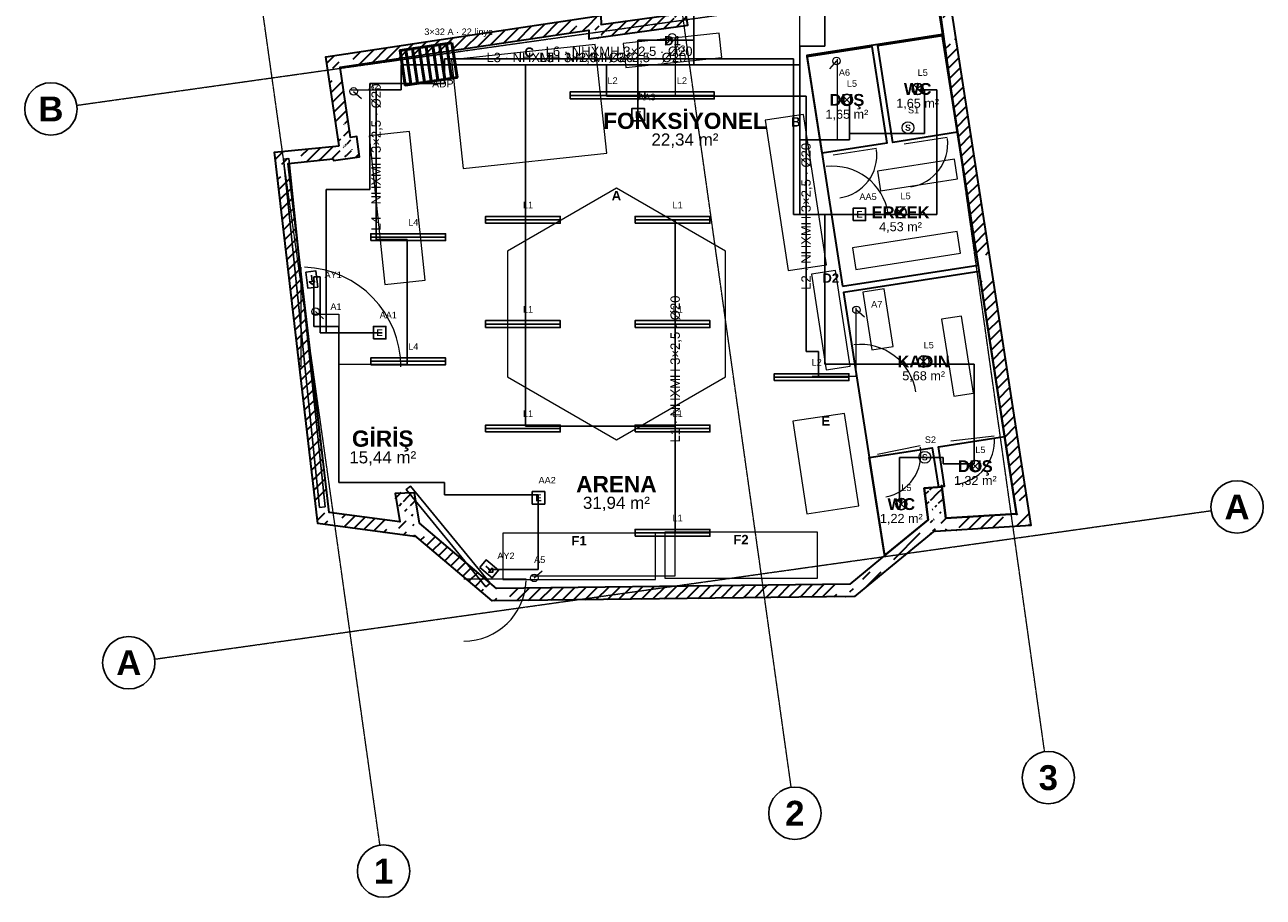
# Model space of a CAD drawing. Header units: millimetres. Extents: x -4681 to 15681, y -5011 to 17012.
# Tile 1 of 2: x -4196 to 15681, y -5011 to 8992. Entities that reach past the tile are written whole.
import ezdxf
from ezdxf.enums import TextEntityAlignment as Align

# ---------------------------------------------------------------- set-up
doc = ezdxf.new("R2010")
doc.units = ezdxf.units.MM
doc.linetypes.add('DASHDOT', pattern=[3.556, 2.54, -0.508, 0, -0.508])
doc.linetypes.add('DASHED', pattern=[1.524, 1.27, -0.254])
for name, color, linetype, lineweight in [('A-CEPHE', 5, 'Continuous', 25), ('A-DUVAR-MEVCUT', 8, 'Continuous', 35), ('A-DUVAR-YENI', 1, 'Continuous', 35), ('A-EKIPMAN', 9, 'Continuous', 18), ('A-KAPI', 8, 'Continuous', 18), ('A-MOBILYA', 9, 'Continuous', 18), ('A-YAZI', 7, 'Continuous', 13), ('E-AYD-ACIL', 3, 'Continuous', 25), ('E-AYD-ANAHTAR', 2, 'Continuous', 18), ('E-AYD-ARMATUR', 2, 'Continuous', 25), ('E-AYD-DOWNLIGHT', 2, 'Continuous', 25), ('E-AYD-LINYE', 2, 'Continuous', 25), ('E-AYD-SORTI', 2, 'DASHED', 18), ('E-PANO', 7, 'Continuous', 50), ('E-YAZI', 7, 'Continuous', 13), ('G-AKS-BALON', 8, 'Continuous', 25), ('G-AKS-HAT', 8, 'DASHDOT', 18)]:
    doc.layers.add(name, color=color, linetype=linetype, lineweight=lineweight)
doc.styles.add('GYM', font='arial.ttf')
doc.styles.add('GYM-B', font='arialbd.ttf')

# ---------------------------------------------------------------- blocks, each defined once
blk = doc.blocks.new('E_ARMATUR_LINEER')
blk.add_line((-600, 0), (600, 0))
blk.add_lwpolyline([(-600, -55), (600, -55), (600, 55), (-600, 55)], close=True)
at = {"style": 'GYM'}
blk.add_attdef('LINYE', (0, 185), '', height=105, dxfattribs=at)
blk = doc.blocks.new('E_DOWNLIGHT')
for p, q in [((-64, -64), (64, 64)), ((-64, 64), (64, -64))]:
    blk.add_line(p, q)
blk.add_circle((0, 0), 90)
at = {"style": 'GYM'}
blk.add_attdef('LINYE', (0, 210), '', height=105, dxfattribs=at)
blk = doc.blocks.new('E_ACIL')
blk.add_lwpolyline([(-100, -100), (100, -100), (100, 100), (-100, 100)], close=True)
at = {"style": 'GYM-B'}
blk.add_text('E', height=110, dxfattribs=at).set_placement((0, 0), align=Align.MIDDLE_CENTER)
at = {"style": 'GYM'}
blk.add_attdef('KOD', (0, 230), '', height=105, dxfattribs=at)
blk = doc.blocks.new('E_YONLENDIRME')
for points in [[(-130, -80), (130, -80), (130, 80), (-130, 80)], [(30, 45), (80, 0), (30, -45)]]:
    blk.add_lwpolyline(points, close=True)
blk.add_lwpolyline([(-70, 0), (30, 0)])
at = {"style": 'GYM'}
blk.add_attdef('KOD', (0, 205), '', height=105, dxfattribs=at)
blk = doc.blocks.new('E_ANAHTAR')
blk.add_line((0, 0), (130, 110))
blk.add_circle((0, 0), 60)
at = {"style": 'GYM'}
blk.add_attdef('KOD', (0, 240), '', height=105, dxfattribs=at)
blk = doc.blocks.new('E_SENSOR')
blk.add_circle((0, 0), 95)
at = {"style": 'GYM-B'}
blk.add_text('S', height=100, dxfattribs=at).set_placement((0, 0), align=Align.MIDDLE_CENTER)
at = {"style": 'GYM'}
blk.add_attdef('KOD', (0, 230), '', height=105, dxfattribs=at)
blk = doc.blocks.new('E_PANO')
for p, q in [((-330, -280), (-330, 280)), ((-220, -280), (-220, 280)), ((-110, -280), (-110, 280)), ((0, -280), (0, 280)), ((110, -280), (110, 280)), ((220, -280), (220, 280)), ((330, -280), (330, 280))]:
    blk.add_line(p, q)
blk.add_lwpolyline([(-420, -280), (420, -280), (420, 280), (-420, 280)], close=True)
at = {"style": 'GYM'}
for tag, p, height in [('KOD', (0, 380), 120), ('TANIM', (0, -470), 105)]:
    blk.add_attdef(tag, p, '', height=height, dxfattribs=at)

msp = doc.modelspace()

# ---------------------------------------------------------------- hatches: boundary and pattern name
at = {"layer": 'A-DUVAR-MEVCUT'}
h = msp.add_hatch(dxfattribs=at)
h.set_pattern_fill('ANSI31', scale=40)
h.paths.add_polyline_path([(756, 6840), (760, 6814), (957, 6846), (953, 6872)])
h.paths.add_polyline_path([(970, 6843), (760, 6814), (756, 6840), (550, 6819), (550, 7020), (588, 7024), (970, 7024)])
h.paths.add_polyline_path([(760, 6814), (1178, 6873), (1150, 7071), (732, 7012)])
h.paths.add_polyline_path([(1149, 7083), (1178, 6873), (968, 6843), (968, 7083)])
h.paths.add_polyline_path([(1178, 6873), (1133, 7198), (935, 7171), (979, 6845)])
h.paths.add_polyline_path([(999, 7408), (1032, 7185), (1133, 7198), (1162, 6988), (923, 6988), (923, 7408)])
h.paths.add_polyline_path([(1133, 7198), (1032, 7185), (1058, 6986), (1159, 6999)])
h.paths.add_polyline_path([(1001, 7395), (1032, 7185), (1133, 7198), (1164, 6975), (822, 6975), (822, 7047), (850, 7050), (822, 7237), (822, 7395)])
h.paths.add_polyline_path([(1032, 7185), (864, 8310), (666, 8281), (834, 7155)])
h.paths.add_polyline_path([(1074, 8342), (864, 8310), (895, 8100), (693, 8100), (654, 8362), (654, 8481), (916, 8520), (1074, 8520)])
h.paths.add_polyline_path([(864, 8310), (4855, 8908), (4826, 9106), (834, 8508)])
h.paths.add_polyline_path([(4645, 9079), (4907, 9118), (5051, 9118), (5053, 8996), (5065, 8998), (5065, 8796), (4858, 8767), (4855, 8908), (4645, 8877)])
h.paths.add_polyline_path([(4855, 8908), (4858, 8767), (5058, 8772), (5055, 8912)])
h.paths.add_polyline_path([(5068, 8977), (5068, 8796), (4858, 8767), (4855, 8908), (4648, 8877), (4648, 8977)])
h.paths.add_polyline_path([(4858, 8767), (6449, 8988), (6422, 9186), (4831, 8965)])
h.paths.add_polyline_path([(6412, 9198), (6449, 8988), (6239, 8959), (6239, 9198)])
h.paths.add_polyline_path([(6449, 8988), (5826, 12526), (5629, 12492), (6252, 8954)])
h.paths.add_polyline_path([(6036, 12554), (5826, 12526), (5863, 12316), (5660, 12316), (5616, 12566), (5616, 12700), (5888, 12736), (6036, 12736)])
h.paths.add_polyline_path([(5826, 12526), (9876, 13066), (9849, 13265), (5800, 12725)])
h.paths.add_polyline_path([(9908, 12856), (9876, 13066), (9666, 13038), (9666, 13240), (9938, 13276), (10046, 13276), (10086, 13017), (10086, 12856)])
h.paths.add_polyline_path([(9876, 13066), (10521, 8898), (10719, 8928), (10073, 13097)])
h.paths.add_polyline_path([(10554, 8688), (10521, 8898), (10489, 9108), (10691, 9108), (10719, 8928), (10731, 8848), (10731, 8688)])
h.paths.add_polyline_path([(10521, 8898), (11111, 5092), (11308, 5122), (10719, 8928)])
h.paths.add_polyline_path([(11143, 4882), (11111, 5092), (11078, 5302), (11281, 5302), (11308, 5122), (11321, 5042), (11321, 4882)])
h.paths.add_polyline_path([(11111, 5092), (11722, 1144), (11920, 1174), (11308, 5122)])
h.paths.add_polyline_path([(11512, 1131), (11722, 1144), (11690, 1354), (11892, 1354), (11932, 1095), (11932, 957), (11570, 934), (11512, 934)])
h.paths.add_polyline_path([(11722, 1144), (10589, 1072), (10601, 873), (11735, 944)])
h.paths.add_polyline_path([(10379, 1282), (10562, 1282), (10589, 1072), (10799, 1086), (10799, 885), (10436, 862), (10414, 862), (10412, 877), (10394, 862), (10379, 862)])
h.paths.add_polyline_path([(10589, 1072), (10524, 1577), (10326, 1552), (10390, 1047)])
h.paths.add_polyline_path([(10314, 1367), (10314, 1558), (10524, 1577), (10551, 1367)])
h.paths.add_polyline_path([(10524, 1577), (10239, 1552), (10257, 1352), (10542, 1378)])
h.paths.add_polyline_path([(10449, 1342), (10266, 1342), (10239, 1552), (10449, 1570)])
h.paths.add_polyline_path([(10239, 1552), (10303, 1047), (10502, 1072), (10437, 1577)])
h.paths.add_polyline_path([(10093, 875), (10303, 1047), (10277, 1257), (10513, 1257), (10513, 867), (10414, 861), (10412, 877), (10363, 837), (10093, 837)])
h.paths.add_polyline_path([(10303, 1047), (9540, 421), (9667, 266), (10430, 892)])
h.paths.add_polyline_path([(9330, 248), (9540, 421), (9750, 593), (9750, 334), (9667, 266), (9600, 211), (9330, 211)])
h.paths.add_polyline_path([(9540, 421), (9046, 15), (9173, -139), (9667, 266)])
h.paths.add_polyline_path([(9256, -71), (9119, -184), (8836, -187), (8836, 13), (9046, 15), (9256, 188)])
h.paths.add_polyline_path([(9046, 15), (3378, -54), (3381, -253), (9049, -185)])
h.paths.add_polyline_path([(3588, -251), (3306, -254), (3168, -138), (3168, 124), (3378, -54), (3588, -51)])
h.paths.add_polyline_path([(3378, -54), (2142, 991), (2013, 839), (3249, -206)])
h.paths.add_polyline_path([(1932, 796), (1932, 1201), (2106, 1201), (2142, 991), (2352, 814), (2352, 781), (2080, 781), (2063, 796), (2066, 781), (2041, 781)])
h.paths.add_polyline_path([(2142, 991), (2060, 1478), (1863, 1445), (1944, 958)])
h.paths.add_polyline_path([(1850, 1268), (1850, 1474), (2060, 1478), (2095, 1268)])
h.paths.add_polyline_path([(2060, 1478), (1747, 1471), (1752, 1271), (2064, 1278)])
h.paths.add_polyline_path([(1957, 1261), (1782, 1261), (1747, 1471), (1957, 1476)])
h.paths.add_polyline_path([(1747, 1471), (1824, 1012), (2021, 1046), (1944, 1504)])
h.paths.add_polyline_path([(2034, 1222), (2034, 802), (1884, 802), (1614, 839), (1614, 1041), (1824, 1012), (1789, 1222)])
h.paths.add_polyline_path([(1824, 1012), (689, 1166), (662, 968), (1797, 814)])
h.paths.add_polyline_path([(664, 1376), (689, 1166), (899, 1138), (899, 957), (749, 957), (508, 989), (479, 1240), (479, 1376)])
h.paths.add_polyline_path([(689, 1166), (32, 6768), (-166, 6745), (490, 1143)])
h.paths.add_polyline_path([(242, 6789), (32, 6768), (57, 6558), (-144, 6558), (-178, 6842), (-178, 6948), (123, 6978), (242, 6978)])
h.paths.add_polyline_path([(32, 6768), (756, 6840), (736, 7039), (13, 6967)])
h.paths.add_polyline_path([(966, 6843), (760, 6814), (756, 6840), (546, 6819), (546, 7020), (847, 7050), (966, 7050)])

# ---------------------------------------------------------------- linework, layer by layer
at = {"layer": 'A-CEPHE'}
for points in [[(-45, 6835), (45, 6845), (625, 1255), (535, 1245)], [(3275, 29), (3205, -29), (1925, 1531), (1995, 1589)]]:
    msp.add_lwpolyline(points, close=True, dxfattribs=at)
at = {"layer": 'A-DUVAR-MEVCUT'}
msp.add_lwpolyline([(850, 7050), (636, 8479), (5050, 9139), (5053, 8996), (6216, 9158), (5593, 12697), (10043, 13291), (10719, 8928), (11308, 5122), (11953, 958), (10414, 861), (10412, 877), (9667, 266), (9119, -184), (3306, -254), (2063, 796), (2066, 778), (508, 989), (-190, 6947)], close=True, dxfattribs=at)
msp.add_lwpolyline([(9876, 13066), (10521, 8898), (11111, 5092), (11722, 1144), (10589, 1072), (10524, 1577), (10239, 1552), (10303, 1047), (9540, 421), (9046, 15), (3378, -54), (2142, 991), (2060, 1478), (1747, 1471), (1824, 1012), (689, 1166), (32, 6768), (756, 6840), (760, 6814), (1178, 6873), (1133, 7198), (1032, 7185), (864, 8310), (4855, 8908), (4858, 8767), (6449, 8988), (5826, 12526)], dxfattribs=at)
at = {"layer": 'A-DUVAR-YENI'}
for points in [[(8930, 4796), (11104, 5132), (10531, 8838), (8357, 8499)], [(10534, 8818), (10774, 7266), (9736, 7105), (9496, 8658)], [(8360, 8482), (9397, 8643), (9638, 7090), (8600, 6929)], [(9604, 473), (10303, 1047), (10239, 1552), (10524, 1577), (10589, 1072), (11722, 1144), (11120, 5032), (8946, 4695)], [(10303, 1047), (9634, 498), (9601, 492), (9359, 2045), (10369, 2202), (10467, 1572), (10239, 1552)], [(10559, 1306), (10524, 1577), (10519, 1598), (10541, 1580), (10566, 1584), (10467, 2217), (11530, 2383), (11722, 1144), (10595, 1073)]]:
    msp.add_lwpolyline(points, close=True, dxfattribs=at)
at = {"layer": 'A-EKIPMAN'}
for points in [[(6991, 8468), (6950, 8856), (5409, 8692), (5450, 8304)], [(4960, 8673), (2654, 8427), (2840, 6687), (5146, 6933)], [(8302, 7553), (7689, 7459), (8058, 5047), (8671, 5141)], [(5300, 6370), (3551, 5360), (3551, 3340), (5300, 2330), (7049, 3340), (7049, 5360)], [(8816, 5046), (8430, 4987), (8664, 3454), (9050, 3513)], [(9189, 1272), (8962, 2755), (8131, 2628), (8358, 1145)], [(5925, 90), (5925, 830), (3475, 830), (3475, 90)], [(8525, 110), (8525, 850), (6075, 850), (6075, 110)]]:
    msp.add_lwpolyline(points, close=True, dxfattribs=at)
at = {"layer": 'A-KAPI'}
for p, q in [((9917, 7082), (10609, 7190)), ((8781, 6906), (9473, 7014)), ((8772, 5822), (8634, 6712)), ((240, 3500), (240, 5100)), ((9216, 2962), (9078, 3852)), ((10668, 2314), (11364, 2392)), ((9488, 2100), (10174, 2238)), ((2850, 100), (3850, 100))]:
    msp.add_line(p, q, dxfattribs=at)
for centre, radius, start, end in [((9917, 7082), 700, -81.2, 6.8), ((8781, 6906), 700, -81.2, 6.8), ((8772, 5822), 900, 8.8, 96.8), ((240, 3500), 1600, 0, 88), ((9216, 2962), 900, 8.8, 96.8), ((9488, 2100), 700, -78.6, 9.4), ((10668, 2314), 700, -83.6, 4.4), ((2850, 100), 1000, -90, -2)]:
    msp.add_arc(centre, radius, start, end, dxfattribs=at)
at = {"layer": 'A-MOBILYA'}
for points in [[(1978, 7277), (1331, 7209), (1582, 4823), (2229, 4891)], [(9489, 6642), (9538, 6326), (10774, 6518), (10725, 6834)], [(9088, 5412), (9142, 5066), (10822, 5326), (10768, 5672)], [(9599, 4752), (9254, 4699), (9397, 3775), (9743, 3829)], [(10836, 4315), (10520, 4266), (10713, 3031), (11029, 3080)]]:
    msp.add_lwpolyline(points, close=True, dxfattribs=at)
at = {"layer": 'E-AYD-LINYE'}
for p, q in [((6543, 8347), (6543, 11947)), ((8643, 10347), (8643, 8647)), ((6543, 8747), (6543, 9147)), ((5643, 7547), (5643, 8747)), ((5643, 8747), (6543, 8747)), ((8643, 8647), (8243, 8647)), ((8243, 8647), (8243, 5947)), ((8143, 8447), (2543, 8447)), ((2543, 8447), (2543, 8047)), ((8143, 5947), (8143, 8447)), ((2243, 8347), (1843, 8347)), ((1843, 8347), (1843, 7947)), ((2243, 8347), (3843, 8347)), ((2243, 8347), (5143, 8347)), ((2243, 8347), (6543, 8347)), ((2243, 8347), (8243, 8347)), ((2243, 8347), (5643, 8347)), ((3843, 8347), (3843, 5847)), ((5143, 8347), (5143, 7847)), ((5643, 8347), (5643, 7547)), ((8243, 8347), (8243, 7147)), ((2543, 8047), (1343, 8047)), ((1343, 8047), (1343, 6347)), ((1843, 7947), (1443, 7947)), ((1443, 7947), (1443, 5547)), ((5143, 7847), (6243, 7847)), ((6243, 7847), (8343, 7847)), ((8343, 7847), (8343, 3747)), ((10243, 7947), (10143, 7947)), ((10143, 7947), (10443, 7947)), ((10243, 7247), (10243, 7947)), ((10443, 7947), (10443, 5947)), ((9043, 7147), (9043, 7747)), ((9043, 7747), (9043, 7247)), ((9043, 7247), (10243, 7247)), ((8243, 7147), (9043, 7147)), ((1343, 6347), (643, 6347)), ((643, 6347), (643, 4047)), ((3843, 5847), (3843, 4147)), ((6243, 4147), (6243, 5847)), ((6243, 5847), (6243, 847)), ((9243, 5947), (8143, 5947)), ((8243, 5947), (9243, 5947)), ((9843, 5947), (8643, 5947)), ((8643, 5947), (8643, 3547)), ((10443, 5947), (9843, 5947)), ((1443, 5547), (1943, 5547)), ((1943, 5547), (1943, 3547)), ((543, 4947), (443, 4947)), ((443, 4947), (443, 4147)), ((543, 4047), (543, 4947)), ((443, 4147), (843, 4147)), ((1543, 4047), (543, 4047)), ((643, 4047), (1543, 4047)), ((843, 4147), (843, 1647)), ((3843, 4147), (3843, 2547)), ((6243, 2547), (6243, 4147)), ((8343, 3747), (8543, 3747)), ((8543, 3747), (8543, 3347)), ((8643, 3547), (10243, 3547)), ((10243, 3547), (11043, 3547)), ((11043, 3547), (11043, 1947)), ((8543, 3347), (8443, 3347)), ((3843, 2547), (6243, 2547)), ((10543, 2047), (9843, 2047)), ((9843, 2047), (9843, 1347)), ((10543, 1947), (10543, 2047)), ((11043, 1947), (10543, 1947)), ((843, 1647), (2543, 1647)), ((2543, 1647), (2543, 1447)), ((2543, 1447), (4043, 1447)), ((4043, 1447), (4043, 247)), ((4043, 247), (3243, 247))]:
    msp.add_line(p, q, dxfattribs=at)
at = {"layer": 'E-AYD-SORTI'}
for p, q in [((8243, 7147), (8243, 9147)), ((6243, 8747), (6243, 7847)), ((8843, 8447), (8843, 7147)), ((1043, 7947), (1443, 7947)), ((1443, 7947), (1443, 5547)), ((8843, 7147), (8243, 7147)), ((1443, 5547), (1943, 5547)), ((9143, 4447), (9143, 3347)), ((443, 4347), (843, 4347)), ((843, 4347), (843, 3547)), ((843, 3547), (1943, 3547)), ((9143, 3347), (8443, 3347)), ((6243, 147), (6243, 847)), ((3943, 147), (6243, 147))]:
    msp.add_line(p, q, dxfattribs=at)
at = {"layer": 'G-AKS-BALON'}
for centre in [(-3776, 7641), (15261, 1253), (-2526, -1247), (12232, -3091), (8164, -3663), (1563, -4591)]:
    msp.add_circle(centre, 420, dxfattribs=at)
at = {"layer": 'G-AKS-HAT'}
for p, q in [((12173, -2676), (9524, 16177)), ((8106, -3247), (5456, 15605)), ((1505, -4175), (-1145, 14677)), ((-3360, 7700), (13596, 10083)), ((-2111, -1189), (14845, 1194))]:
    msp.add_line(p, q, dxfattribs=at)

# ---------------------------------------------------------------- block references
at = {"layer": 'E-AYD-ACIL'}
for p, values in [((5650, 7550), {'KOD': 'AA3'}), ((9200, 5950), {'KOD': 'AA5'}), ((1500, 4050), {'KOD': 'AA1'}), ((4050, 1400), {'KOD': 'AA2'})]:
    msp.add_blockref('E_ACIL', p, dxfattribs=at).add_auto_attribs(values)
ref = msp.add_blockref('E_YONLENDIRME', (412, 4902), dxfattribs=dict(at, rotation=276.7))
ref.add_attrib('KOD', 'AY1', (616, 4926), dxfattribs={"layer": '0', "height": 105, "style": 'GYM'})
ref = msp.add_blockref('E_YONLENDIRME', (3257, 259), dxfattribs=dict(at, rotation=319.8))
ref.add_attrib('KOD', 'AY2', (3389, 416), dxfattribs={"layer": '0', "height": 105, "style": 'GYM'})
at = {"layer": 'E-AYD-ANAHTAR'}
ref = msp.add_blockref('E_ANAHTAR', (6195, 8792), dxfattribs=dict(at, rotation=187.9))
ref.add_attrib('KOD', 'A3', (6228, 8554), dxfattribs={"layer": '0', "height": 105, "style": 'GYM'})
ref = msp.add_blockref('E_ANAHTAR', (8833, 8411), dxfattribs=dict(at, rotation=188.9))
ref.add_attrib('KOD', 'A6', (8870, 8174), dxfattribs={"layer": '0', "height": 105, "style": 'GYM'})
ref = msp.add_blockref('E_ANAHTAR', (1083, 7923), dxfattribs=dict(at, rotation=278.5))
ref.add_attrib('KOD', 'A2', (1320, 7958), dxfattribs={"layer": '0', "height": 105, "style": 'GYM'})
for p, values in [((9980, 7340), {'KOD': 'S1'}), ((10250, 2050), {'KOD': 'S2'})]:
    msp.add_blockref('E_SENSOR', p, dxfattribs=at).add_auto_attribs(values)
ref = msp.add_blockref('E_ANAHTAR', (472, 4388), dxfattribs=dict(at, rotation=276.7))
ref.add_attrib('KOD', 'A1', (710, 4416), dxfattribs={"layer": '0', "height": 105, "style": 'GYM'})
ref = msp.add_blockref('E_ANAHTAR', (9152, 4416), dxfattribs=dict(at, rotation=278.8))
ref.add_attrib('KOD', 'A7', (9389, 4453), dxfattribs={"layer": '0', "height": 105, "style": 'GYM'})
ref = msp.add_blockref('E_ANAHTAR', (3982, 114), dxfattribs=dict(at, rotation=0.7))
ref.add_attrib('KOD', 'A5', (3979, 354), dxfattribs={"layer": '0', "height": 105, "style": 'GYM'})
at = {"layer": 'E-AYD-ARMATUR'}
for p, values in [((5157, 7858), {'LINYE': 'L2'}), ((6270, 7858), {'LINYE': 'L2'}), ((3800, 5862), {'LINYE': 'L1'}), ((6200, 5862), {'LINYE': 'L1'}), ((1958, 5583), {'LINYE': 'L4'}), ((3800, 4188), {'LINYE': 'L1'}), ((6200, 4188), {'LINYE': 'L1'}), ((1958, 3591), {'LINYE': 'L4'}), ((8433, 3337), {'LINYE': 'L2'}), ((3800, 2513), {'LINYE': 'L1'}), ((6200, 2513), {'LINYE': 'L1'}), ((6200, 838), {'LINYE': 'L1'})]:
    msp.add_blockref('E_ARMATUR_LINEER', p, dxfattribs=at).add_auto_attribs(values)
at = {"layer": 'E-AYD-DOWNLIGHT'}
for p in [(10135, 7962), (8999, 7786), (9860, 5981), (10231, 3588), (11060, 1908), (9873, 1299)]:
    msp.add_blockref('E_DOWNLIGHT', p, dxfattribs=at).add_auto_attribs({'LINYE': 'L5'})
at = {"layer": 'E-PANO'}
ref = msp.add_blockref('E_PANO', (2286, 8362), dxfattribs=dict(at, rotation=188.5))
ref.add_attrib('KOD', 'ADP', (2342, 7986), dxfattribs={"layer": '0', "height": 120, "style": 'GYM'})
ref.add_attrib('TANIM', '3×32 A · 22 linye', (2217, 8827), dxfattribs={"layer": '0', "height": 105, "style": 'GYM'})

# ---------------------------------------------------------------- texts
at = {"layer": 'A-EKIPMAN', "style": 'GYM-B'}
for s, p in [('D1', (6200, 8736)), ('C', (3900, 8553)), ('B', (8180, 7433)), ('A', (5300, 6250)), ('D2', (8740, 4926)), ('E', (8660, 2635)), ('F2', (7300, 730)), ('F1', (4700, 710))]:
    msp.add_text(s, height=150, dxfattribs=at).set_placement(p, align=Align.MIDDLE_CENTER)
at = {"layer": 'A-YAZI'}
for s, height, style, p in [('WC', 190, 'GYM-B', (10135, 7962)), ('DUŞ', 190, 'GYM-B', (8999, 7786)), ('1,65 m²', 145, 'GYM', (10135, 7732)), ('FONKSİYONEL', 260, 'GYM-B', (6400, 7450)), ('1,65 m²', 145, 'GYM', (8999, 7556)), ('22,34 m²', 195, 'GYM', (6400, 7150)), ('ERKEK', 190, 'GYM-B', (9860, 5981)), ('4,53 m²', 145, 'GYM', (9860, 5751)), ('KADIN', 190, 'GYM-B', (10231, 3588)), ('5,68 m²', 145, 'GYM', (10231, 3358)), ('GİRİŞ', 260, 'GYM-B', (1550, 2350)), ('15,44 m²', 195, 'GYM', (1550, 2050)), ('DUŞ', 190, 'GYM-B', (11060, 1908)), ('ARENA', 260, 'GYM-B', (5300, 1620)), ('1,32 m²', 145, 'GYM', (11060, 1678)), ('31,94 m²', 195, 'GYM', (5300, 1320)), ('WC', 190, 'GYM-B', (9873, 1299)), ('1,22 m²', 145, 'GYM', (9873, 1069))]:
    msp.add_text(s, height=height, dxfattribs=dict(at, style=style)).set_placement(p, align=Align.MIDDLE_CENTER)
at = {"layer": 'E-YAZI', "style": 'GYM'}
for s, p in [('L3 · NHXMH 3×2,5 · Ø20', (4393, 8467)), ('L5 · NHXMH 3×2,5 · Ø20', (5243, 8467)), ('L6 · NHXMH 3×2,5 · Ø20', (5343, 8567))]:
    msp.add_text(s, height=150, dxfattribs=at).set_placement(p, align=Align.MIDDLE_CENTER)
for s, p in [('L4 · NHXMH 3×2,5 · Ø20', (1443, 6867)), ('L2 · NHXMH 3×2,5 · Ø20', (8343, 5917)), ('L1 · NHXMH 3×2,5 · Ø20', (6243, 3467))]:
    msp.add_text(s, height=150, rotation=90, dxfattribs=at).set_placement(p, align=Align.MIDDLE_CENTER)
at = {"layer": 'G-AKS-BALON', "style": 'GYM-B'}
for s, p in [('B', (-3776, 7641)), ('A', (15261, 1253)), ('A', (-2526, -1247)), ('3', (12232, -3091)), ('2', (8164, -3663)), ('1', (1563, -4591))]:
    msp.add_text(s, height=399, dxfattribs=at).set_placement(p, align=Align.MIDDLE_CENTER)

doc.saveas('drawing.dxf')
